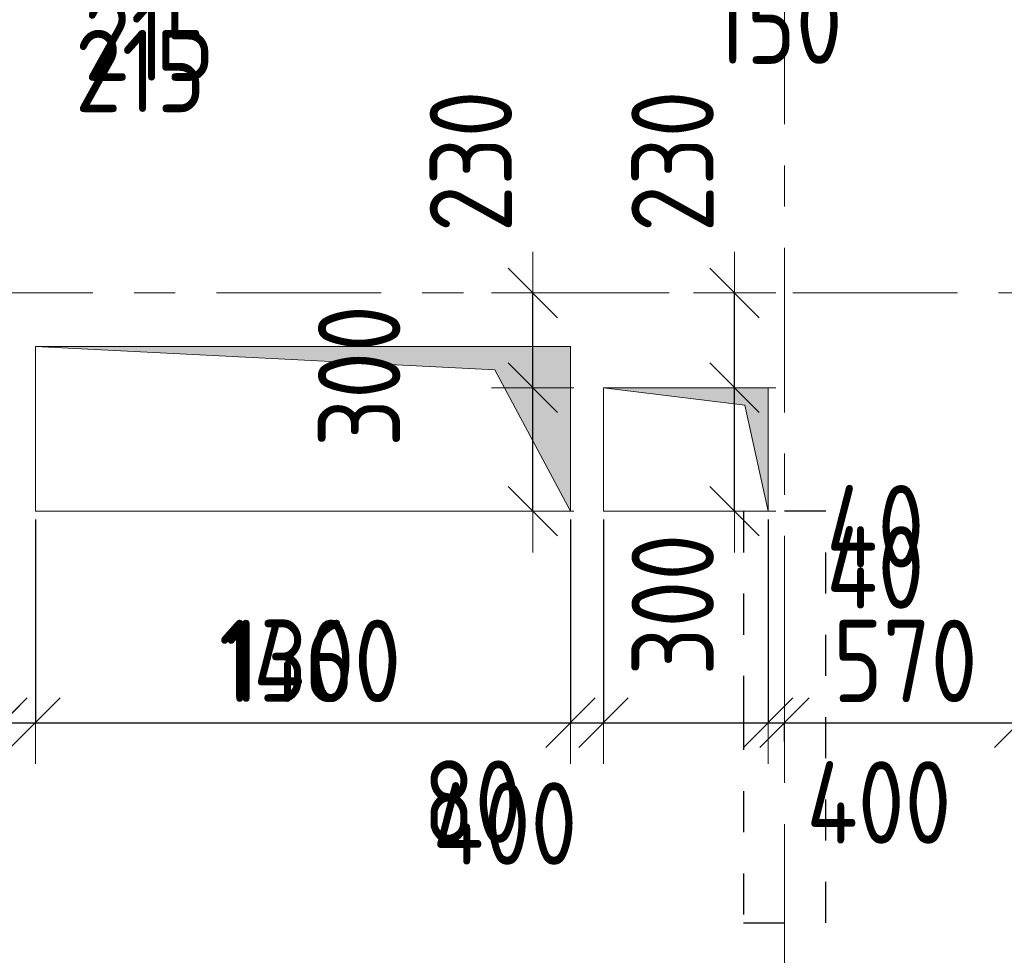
# Model space of a CAD drawing. Header units: metres. Extents: x -38 to 97, y -15 to 21.
# Tile 21 of 139: x 22.09 to 24.48, y 5.79 to 8.06. Entities that reach past the tile are written whole.
import ezdxf

# ---------------------------------------------------------------- set-up
doc = ezdxf.new("R2010")
doc.units = ezdxf.units.M
doc.header["$PDMODE"] = 65
for name, pattern in [('______11', [0.5, 0.4, -0.05, 0, -0.05]), ('______2', [0.054, 0.04, -0.014]), ('______5', [1.1, 0.8, -0.1, 0.1, -0.1])]:
    doc.linetypes.add(name, pattern=pattern)
for name, color, linetype, lineweight in [('XR$2$Осевая линия (1)', 7, '______5', 13), ('XR$3$Перекрытие (1)', 7, 'Continuous', 35), ('XR$4$Размерная линия (1)', 7, 'Continuous', 13), ('XR$5$Размерная линия (1)', 7, 'Continuous', 13)]:
    doc.layers.add(name, color=color, linetype=linetype, lineweight=lineweight)
doc.layers.add('XR$3$Макрос проема_ отверстия', color=7, linetype='Continuous', lineweight=13, true_color=0x2d2d2d)
doc.layers.add('XR$7$Стена_ бетон несущ.', color=7, linetype='Continuous', lineweight=70, true_color=0xb4b496)
doc.styles.add('ISOCPEUR', font='txt')
doc.dimstyles.new('DIMSTYLE_3', dxfattribs={"dimtxt": 0.2, "dimasz": 0.2, "dimexe": 0, "dimexo": 0, "dimgap": 0.1, "dimtad": 2, "dimdec": 0, "dimlfac": 1000, "dimrnd": 5, "dimzin": 12, "dimdsep": 46, "dimtxsty": 'ISOCPEUR', "dimblk1": 'ALL_ML_STRICH', "dimblk2": 'ALL_ML_STRICH', "dimsah": 1, "dimcen": 0, "dimclrd": 7, "dimclre": 256, "dimclrt": 7, "dimadec": 0, "dimazin": 0, "dimtfac": 1, "dimtdec": 0, "dimtix": 1, "dimtmove": 2, "dimatfit": 3, "dimfxl": 0, "dimtzin": 0, "dimlwd": 0, "dimlwe": -3, "dimarcsym": 0})
doc.dimstyles.new('DIMSTYLE_6', dxfattribs={"dimtxt": 0.2, "dimasz": 0.2, "dimexe": 0, "dimexo": 0, "dimgap": 0.1, "dimtad": 2, "dimdec": 0, "dimlfac": 1000, "dimrnd": 5, "dimzin": 12, "dimdsep": 46, "dimtxsty": 'ISOCPEUR', "dimblk1": 'ALL_ML_STRICH', "dimblk2": 'ALL_ML_STRICH', "dimsah": 1, "dimcen": 0, "dimclrd": 7, "dimclre": 256, "dimclrt": 7, "dimadec": 0, "dimazin": 0, "dimtfac": 1, "dimtdec": 0, "dimtix": 1, "dimtmove": 2, "dimatfit": 3, "dimfxl": 0, "dimtvp": 1.2, "dimtzin": 0, "dimlwd": 0, "dimlwe": -3, "dimarcsym": 0})
doc.dimstyles.new('DIMSTYLE_7', dxfattribs={"dimtxt": 0.2, "dimasz": 0.2, "dimexe": 0, "dimexo": 0, "dimgap": 0.1, "dimtad": 0, "dimdec": 0, "dimlfac": 1000, "dimrnd": 5, "dimzin": 12, "dimdsep": 46, "dimtxsty": 'ISOCPEUR', "dimblk1": 'ALL_ML_STRICH', "dimblk2": 'ALL_ML_STRICH', "dimsah": 1, "dimcen": 0, "dimclrd": 7, "dimclre": 256, "dimclrt": 7, "dimadec": 0, "dimazin": 0, "dimtfac": 1, "dimtdec": 0, "dimtix": 1, "dimtmove": 2, "dimatfit": 3, "dimfxl": 0, "dimtvp": 1.2, "dimtzin": 0, "dimlwd": 0, "dimlwe": -3, "dimarcsym": 0})

# ---------------------------------------------------------------- blocks, each defined once
blk = doc.blocks.new('Отображение проема', base_point=(-1.1579, -49.3094))
at = {"layer": 'XR$3$Макрос проема_ отверстия', "true_color": 0x000000, "transparency": 33554687}
blk.add_hatch(color=18, dxfattribs=at).paths.add_polyline_path([(-1.1579, -50.1094), (-1.0448, -49.4225), (-0.3579, -49.3094), (-1.1579, -49.3094)])
at = {"layer": 'XR$3$Макрос проема_ отверстия', "transparency": 33554687}
for p, q in [((-1.1579, -50.1094), (-1.1579, -49.3094)), ((-1.1579, -49.3094), (-0.3579, -49.3094)), ((-1.0448, -49.4225), (-0.3579, -49.3094)), ((-1.1579, -50.1094), (-1.0448, -49.4225))]:
    blk.add_line(p, q, dxfattribs=at)
blk = doc.blocks.new('ALL_ML_STRICH')
at = {"color": 0, "linetype": 'ByBlock', "lineweight": -2}
for p, q in [((0, -0.5), (0, 0.5)), ((-0.3, -0.3), (0.3, 0.3)), ((-1, 0), (0.5, 0))]:
    blk.add_line(p, q, dxfattribs=at)
blk = doc.blocks.new('*D196')
at = {"layer": 'DEFPOINTS', "color": 7, "linetype": 'Continuous', "lineweight": 13, "transparency": 33554687}
for p in [(22.7944, 9.3592), (22.5794, 9.1242), (22.7944, 8.2139)]:
    blk.add_point(p, dxfattribs=at)
at = {"layer": 'XR$4$Размерная линия (1)', "color": 9, "linetype": 'Continuous', "lineweight": -2, "true_color": 0xc7c7c7, "transparency": 33554687}
for p, q in [((22.7944, 9.3392), (22.7944, 8.2139)), ((22.5794, 9.1042), (22.5794, 8.2139))]:
    blk.add_line(p, q, dxfattribs=at)
at = {"layer": 'XR$4$Размерная линия (1)', "color": 7, "linetype": 'Continuous', "lineweight": -2, "transparency": 33554687}
blk.add_line((22.7944, 8.2139), (22.5794, 8.2139), dxfattribs=at)
at = {"layer": 'XR$4$Размерная линия (1)', "color": 7, "linetype": 'Continuous', "lineweight": 13, "transparency": 33554687, "xscale": 0.2, "yscale": 0.2, "zscale": 0.2}
for p, rotation in [((22.5794, 8.2139), 180), ((22.7944, 8.2139), 360)]:
    blk.add_blockref('ALL_ML_STRICH', p, dxfattribs=dict(at, rotation=rotation))
at = {"layer": 'XR$4$Размерная линия (1)', "color": 7, "linetype": 'Continuous', "lineweight": 13, "transparency": 33554687, "insert": (22.4069, 8.0153), "char_height": 0.2, "width": 0.5, "attachment_point": 5, "style": 'ISOCPEUR'}
blk.add_mtext('\\W0.83;\\A1;{215}', dxfattribs=at)
blk = doc.blocks.new('*D267')
at = {"layer": 'DEFPOINTS', "color": 7, "linetype": 'Continuous', "lineweight": 13, "transparency": 33554687}
for p in [(23.825, 7.17), (23.3384, 6.87), (23.8017, 6.87)]:
    blk.add_point(p, dxfattribs=at)
at = {"layer": 'XR$4$Размерная линия (1)', "color": 9, "linetype": 'Continuous', "lineweight": -2, "true_color": 0xc7c7c7, "transparency": 33554687}
for p, q in [((23.3384, 7.17), (23.3384, 7.17)), ((23.3384, 6.87), (23.3384, 6.87))]:
    blk.add_line(p, q, dxfattribs=at)
at = {"layer": 'XR$4$Размерная линия (1)', "color": 7, "linetype": 'Continuous', "lineweight": -2, "transparency": 33554687}
blk.add_line((23.3384, 6.87), (23.3384, 7.17), dxfattribs=at)
at = {"layer": 'XR$4$Размерная линия (1)', "color": 7, "linetype": 'Continuous', "lineweight": 13, "transparency": 33554687, "xscale": 0.2, "yscale": 0.2, "zscale": 0.2}
for p, rotation in [((23.3384, 7.17), 90), ((23.3384, 6.87), 270)]:
    blk.add_blockref('ALL_ML_STRICH', p, dxfattribs=dict(at, rotation=rotation))
at = {"layer": 'XR$4$Размерная линия (1)', "color": 7, "linetype": 'Continuous', "lineweight": 13, "transparency": 33554687, "insert": (22.9166, 7.1984), "char_height": 0.2, "width": 0.5, "attachment_point": 5, "rotation": 90, "style": 'ISOCPEUR'}
blk.add_mtext('\\W0.83;\\A1;{300}', dxfattribs=at)
blk = doc.blocks.new('*D268')
at = {"layer": 'DEFPOINTS', "color": 7, "linetype": 'Continuous', "lineweight": 13, "transparency": 33554687}
for p in [(23.8383, 7.4), (23.3384, 7.17), (23.825, 7.17)]:
    blk.add_point(p, dxfattribs=at)
at = {"layer": 'XR$4$Размерная линия (1)', "color": 9, "linetype": 'Continuous', "lineweight": -2, "true_color": 0xc7c7c7, "transparency": 33554687}
for p, q in [((23.3384, 7.4), (23.3384, 7.4)), ((23.3384, 7.17), (23.3384, 7.17))]:
    blk.add_line(p, q, dxfattribs=at)
at = {"layer": 'XR$4$Размерная линия (1)', "color": 7, "linetype": 'Continuous', "lineweight": -2, "transparency": 33554687}
blk.add_line((23.3384, 7.17), (23.3384, 7.4), dxfattribs=at)
at = {"layer": 'XR$4$Размерная линия (1)', "color": 7, "linetype": 'Continuous', "lineweight": 13, "transparency": 33554687, "xscale": 0.2, "yscale": 0.2, "zscale": 0.2}
for p, rotation in [((23.3384, 7.4), 90), ((23.3384, 7.17), 270)]:
    blk.add_blockref('ALL_ML_STRICH', p, dxfattribs=dict(at, rotation=rotation))
at = {"layer": 'XR$4$Размерная линия (1)', "color": 7, "linetype": 'Continuous', "lineweight": 13, "transparency": 33554687, "insert": (23.1879, 7.7197), "char_height": 0.2, "width": 0.5, "attachment_point": 5, "rotation": 90, "style": 'ISOCPEUR'}
blk.add_mtext('\\W0.83;\\A1;{230}', dxfattribs=at)
blk = doc.blocks.new('*D269')
at = {"layer": 'DEFPOINTS', "color": 7, "linetype": 'Continuous', "lineweight": 13, "transparency": 33554687}
for p in [(21.65, 6.8699), (22.05, 6.87), (21.65, 6.3563)]:
    blk.add_point(p, dxfattribs=at)
at = {"layer": 'XR$4$Размерная линия (1)', "color": 9, "linetype": 'Continuous', "lineweight": -2, "true_color": 0xc7c7c7, "transparency": 33554687}
for p, q in [((21.65, 6.8499), (21.65, 6.3563)), ((22.05, 6.85), (22.05, 6.3563))]:
    blk.add_line(p, q, dxfattribs=at)
at = {"layer": 'XR$4$Размерная линия (1)', "color": 7, "linetype": 'Continuous', "lineweight": -2, "transparency": 33554687}
blk.add_line((21.65, 6.3563), (22.05, 6.3563), dxfattribs=at)
at = {"layer": 'XR$4$Размерная линия (1)', "color": 7, "linetype": 'Continuous', "lineweight": 13, "transparency": 33554687, "xscale": 0.2, "yscale": 0.2, "zscale": 0.2, "rotation": 180}
blk.add_blockref('ALL_ML_STRICH', (21.65, 6.3563), dxfattribs=at)
at = {"layer": 'XR$4$Размерная линия (1)', "color": 7, "linetype": 'Continuous', "lineweight": 13, "transparency": 33554687, "xscale": 0.2, "yscale": 0.2, "zscale": 0.2}
blk.add_blockref('ALL_ML_STRICH', (22.05, 6.3563), dxfattribs=at)
at = {"layer": 'XR$4$Размерная линия (1)', "color": 7, "linetype": 'Continuous', "lineweight": 13, "transparency": 33554687, "insert": (21.4217, 6.5076), "char_height": 0.2, "width": 0.5, "attachment_point": 5, "style": 'ISOCPEUR'}
blk.add_mtext('\\W0.83;\\A1;{400}', dxfattribs=at)
blk = doc.blocks.new('*D270')
at = {"layer": 'DEFPOINTS', "color": 7, "linetype": 'Continuous', "lineweight": 13, "transparency": 33554687}
for p in [(22.05, 6.87), (23.51, 6.87), (22.05, 6.3563)]:
    blk.add_point(p, dxfattribs=at)
at = {"layer": 'XR$4$Размерная линия (1)', "color": 9, "linetype": 'Continuous', "lineweight": -2, "true_color": 0xc7c7c7, "transparency": 33554687}
for p, q in [((22.05, 6.85), (22.05, 6.3563)), ((23.51, 6.85), (23.51, 6.3563))]:
    blk.add_line(p, q, dxfattribs=at)
at = {"layer": 'XR$4$Размерная линия (1)', "color": 7, "linetype": 'Continuous', "lineweight": -2, "transparency": 33554687}
blk.add_line((22.05, 6.3563), (23.51, 6.3563), dxfattribs=at)
at = {"layer": 'XR$4$Размерная линия (1)', "color": 7, "linetype": 'Continuous', "lineweight": 13, "transparency": 33554687, "xscale": 0.2, "yscale": 0.2, "zscale": 0.2, "rotation": 180}
blk.add_blockref('ALL_ML_STRICH', (22.05, 6.3563), dxfattribs=at)
at = {"layer": 'XR$4$Размерная линия (1)', "color": 7, "linetype": 'Continuous', "lineweight": 13, "transparency": 33554687, "xscale": 0.2, "yscale": 0.2, "zscale": 0.2}
blk.add_blockref('ALL_ML_STRICH', (23.51, 6.3563), dxfattribs=at)
at = {"layer": 'XR$4$Размерная линия (1)', "color": 7, "linetype": 'Continuous', "lineweight": 13, "transparency": 33554687, "insert": (22.7967, 6.5063), "char_height": 0.2, "width": 0.666667, "attachment_point": 5, "style": 'ISOCPEUR'}
blk.add_mtext('\\W0.83;\\A1;{1460}', dxfattribs=at)
blk = doc.blocks.new('*D271')
at = {"layer": 'DEFPOINTS', "color": 7, "linetype": 'Continuous', "lineweight": 13, "transparency": 33554687}
for p in [(23.51, 6.87), (23.91, 6.87), (23.51, 6.3563)]:
    blk.add_point(p, dxfattribs=at)
at = {"layer": 'XR$4$Размерная линия (1)', "color": 9, "linetype": 'Continuous', "lineweight": -2, "true_color": 0xc7c7c7, "transparency": 33554687}
for p, q in [((23.51, 6.85), (23.51, 6.3563)), ((23.91, 6.85), (23.91, 6.3563))]:
    blk.add_line(p, q, dxfattribs=at)
at = {"layer": 'XR$4$Размерная линия (1)', "color": 7, "linetype": 'Continuous', "lineweight": -2, "transparency": 33554687}
blk.add_line((23.51, 6.3563), (23.91, 6.3563), dxfattribs=at)
at = {"layer": 'XR$4$Размерная линия (1)', "color": 7, "linetype": 'Continuous', "lineweight": 13, "transparency": 33554687, "xscale": 0.2, "yscale": 0.2, "zscale": 0.2, "rotation": 180}
blk.add_blockref('ALL_ML_STRICH', (23.51, 6.3563), dxfattribs=at)
at = {"layer": 'XR$4$Размерная линия (1)', "color": 7, "linetype": 'Continuous', "lineweight": 13, "transparency": 33554687, "xscale": 0.2, "yscale": 0.2, "zscale": 0.2}
blk.add_blockref('ALL_ML_STRICH', (23.91, 6.3563), dxfattribs=at)
at = {"layer": 'XR$4$Размерная линия (1)', "color": 7, "linetype": 'Continuous', "lineweight": 13, "transparency": 33554687, "insert": (23.2706, 6.1114), "char_height": 0.2, "width": 0.5, "attachment_point": 5, "style": 'ISOCPEUR'}
blk.add_mtext('\\W0.83;\\A1;{400}', dxfattribs=at)
blk = doc.blocks.new('*D272')
at = {"layer": 'DEFPOINTS', "color": 7, "linetype": 'Continuous', "lineweight": 13, "transparency": 33554687}
for p in [(23.91, 6.87), (23.91, 6.3563), (23.95, 6.3302)]:
    blk.add_point(p, dxfattribs=at)
at = {"layer": 'XR$4$Размерная линия (1)', "color": 9, "linetype": 'Continuous', "lineweight": -2, "true_color": 0xc7c7c7, "transparency": 33554687}
for p, q in [((23.91, 6.85), (23.91, 6.3563)), ((23.95, 6.3102), (23.95, 6.3563))]:
    blk.add_line(p, q, dxfattribs=at)
at = {"layer": 'XR$4$Размерная линия (1)', "color": 7, "linetype": 'Continuous', "lineweight": -2, "transparency": 33554687}
blk.add_line((23.91, 6.3563), (23.95, 6.3563), dxfattribs=at)
at = {"layer": 'XR$4$Размерная линия (1)', "color": 7, "linetype": 'Continuous', "lineweight": 13, "transparency": 33554687, "xscale": 0.2, "yscale": 0.2, "zscale": 0.2}
blk.add_blockref('ALL_ML_STRICH', (23.95, 6.3563), dxfattribs=at)
at = {"layer": 'XR$4$Размерная линия (1)', "color": 7, "linetype": 'Continuous', "lineweight": 13, "transparency": 33554687, "xscale": 0.2, "yscale": 0.2, "zscale": 0.2, "rotation": 180}
blk.add_blockref('ALL_ML_STRICH', (23.91, 6.3563), dxfattribs=at)
at = {"layer": 'XR$4$Размерная линия (1)', "color": 7, "linetype": 'Continuous', "lineweight": 13, "transparency": 33554687, "insert": (24.1704, 6.7334), "char_height": 0.2, "width": 0.333333, "attachment_point": 5, "style": 'ISOCPEUR'}
blk.add_mtext('\\W0.83;\\A1;{40}', dxfattribs=at)
blk = doc.blocks.new('*D273')
at = {"layer": 'DEFPOINTS', "color": 7, "linetype": 'Continuous', "lineweight": 13, "transparency": 33554687}
for p in [(25.8501, 6.8699), (23.95, 6.3563), (23.95, 6.3302)]:
    blk.add_point(p, dxfattribs=at)
at = {"layer": 'XR$4$Размерная линия (1)', "color": 9, "linetype": 'Continuous', "lineweight": -2, "true_color": 0xc7c7c7, "transparency": 33554687}
for p, q in [((25.8501, 6.8499), (25.8501, 6.3563)), ((23.95, 6.3102), (23.95, 6.3563))]:
    blk.add_line(p, q, dxfattribs=at)
at = {"layer": 'XR$4$Размерная линия (1)', "color": 7, "linetype": 'Continuous', "lineweight": -2, "transparency": 33554687}
blk.add_line((23.95, 6.3563), (25.8501, 6.3563), dxfattribs=at)
at = {"layer": 'XR$4$Размерная линия (1)', "color": 7, "linetype": 'Continuous', "lineweight": 13, "transparency": 33554687, "xscale": 0.2, "yscale": 0.2, "zscale": 0.2, "rotation": 180}
blk.add_blockref('ALL_ML_STRICH', (23.95, 6.3563), dxfattribs=at)
at = {"layer": 'XR$4$Размерная линия (1)', "color": 7, "linetype": 'Continuous', "lineweight": 13, "transparency": 33554687, "xscale": 0.2, "yscale": 0.2, "zscale": 0.2}
blk.add_blockref('ALL_ML_STRICH', (25.8501, 6.3563), dxfattribs=at)
at = {"layer": 'XR$4$Размерная линия (1)', "color": 7, "linetype": 'Continuous', "lineweight": 13, "transparency": 33554687, "insert": (24.925, 6.5063), "char_height": 0.2, "width": 0.666667, "attachment_point": 5, "style": 'ISOCPEUR'}
blk.add_mtext('\\W0.83;\\A1;{1900}', dxfattribs=at)
blk = doc.blocks.new('*D419')
at = {"layer": 'DEFPOINTS', "color": 7, "linetype": 'Continuous', "lineweight": 13, "transparency": 33554687}
for p in [(21.65, 6.8699), (22.05, 6.87), (21.65, 6.3563)]:
    blk.add_point(p, dxfattribs=at)
at = {"layer": 'XR$5$Размерная линия (1)', "color": 9, "linetype": 'Continuous', "lineweight": -2, "true_color": 0xc7c7c7, "transparency": 33554687}
for p, q in [((21.65, 6.8499), (21.65, 6.3563)), ((22.05, 6.85), (22.05, 6.3563))]:
    blk.add_line(p, q, dxfattribs=at)
at = {"layer": 'XR$5$Размерная линия (1)', "color": 7, "linetype": 'Continuous', "lineweight": -2, "transparency": 33554687}
blk.add_line((21.65, 6.3563), (22.05, 6.3563), dxfattribs=at)
at = {"layer": 'XR$5$Размерная линия (1)', "color": 7, "linetype": 'Continuous', "lineweight": 13, "transparency": 33554687, "xscale": 0.2, "yscale": 0.2, "zscale": 0.2, "rotation": 180}
blk.add_blockref('ALL_ML_STRICH', (21.65, 6.3563), dxfattribs=at)
at = {"layer": 'XR$5$Размерная линия (1)', "color": 7, "linetype": 'Continuous', "lineweight": 13, "transparency": 33554687, "xscale": 0.2, "yscale": 0.2, "zscale": 0.2}
blk.add_blockref('ALL_ML_STRICH', (22.05, 6.3563), dxfattribs=at)
at = {"layer": 'XR$5$Размерная линия (1)', "color": 7, "linetype": 'Continuous', "lineweight": 13, "transparency": 33554687, "insert": (21.4217, 6.5076), "char_height": 0.2, "width": 0.5, "attachment_point": 5, "style": 'ISOCPEUR'}
blk.add_mtext('\\W0.83;\\A1;{400}', dxfattribs=at)
blk = doc.blocks.new('*D420')
at = {"layer": 'DEFPOINTS', "color": 7, "linetype": 'Continuous', "lineweight": 13, "transparency": 33554687}
for p in [(22.05, 6.87), (22.13, 6.87), (22.05, 6.3563)]:
    blk.add_point(p, dxfattribs=at)
at = {"layer": 'XR$5$Размерная линия (1)', "color": 9, "linetype": 'Continuous', "lineweight": -2, "true_color": 0xc7c7c7, "transparency": 33554687}
for p, q in [((22.05, 6.85), (22.05, 6.3563)), ((22.13, 6.85), (22.13, 6.3563))]:
    blk.add_line(p, q, dxfattribs=at)
at = {"layer": 'XR$5$Размерная линия (1)', "color": 7, "linetype": 'Continuous', "lineweight": -2, "transparency": 33554687}
blk.add_line((22.05, 6.3563), (22.13, 6.3563), dxfattribs=at)
at = {"layer": 'XR$5$Размерная линия (1)', "color": 7, "linetype": 'Continuous', "lineweight": 13, "transparency": 33554687, "xscale": 0.2, "yscale": 0.2, "zscale": 0.2}
blk.add_blockref('ALL_ML_STRICH', (22.13, 6.3563), dxfattribs=at)
at = {"layer": 'XR$5$Размерная линия (1)', "color": 7, "linetype": 'Continuous', "lineweight": 13, "transparency": 33554687, "xscale": 0.2, "yscale": 0.2, "zscale": 0.2, "rotation": 180}
blk.add_blockref('ALL_ML_STRICH', (22.05, 6.3563), dxfattribs=at)
at = {"layer": 'XR$5$Размерная линия (1)', "color": 7, "linetype": 'Continuous', "lineweight": 13, "transparency": 33554687, "insert": (21.82, 6.1811), "char_height": 0.2, "width": 0.333333, "attachment_point": 5, "style": 'ISOCPEUR'}
blk.add_mtext('\\W0.83;\\A1;{80}', dxfattribs=at)
blk = doc.blocks.new('*D421')
at = {"layer": 'DEFPOINTS', "color": 7, "linetype": 'Continuous', "lineweight": 13, "transparency": 33554687}
for p in [(22.13, 6.87), (23.43, 6.87), (22.13, 6.3563)]:
    blk.add_point(p, dxfattribs=at)
at = {"layer": 'XR$5$Размерная линия (1)', "color": 9, "linetype": 'Continuous', "lineweight": -2, "true_color": 0xc7c7c7, "transparency": 33554687}
for p, q in [((22.13, 6.85), (22.13, 6.3563)), ((23.43, 6.85), (23.43, 6.3563))]:
    blk.add_line(p, q, dxfattribs=at)
at = {"layer": 'XR$5$Размерная линия (1)', "color": 7, "linetype": 'Continuous', "lineweight": -2, "transparency": 33554687}
blk.add_line((22.13, 6.3563), (23.43, 6.3563), dxfattribs=at)
at = {"layer": 'XR$5$Размерная линия (1)', "color": 7, "linetype": 'Continuous', "lineweight": 13, "transparency": 33554687, "xscale": 0.2, "yscale": 0.2, "zscale": 0.2, "rotation": 180}
blk.add_blockref('ALL_ML_STRICH', (22.13, 6.3563), dxfattribs=at)
at = {"layer": 'XR$5$Размерная линия (1)', "color": 7, "linetype": 'Continuous', "lineweight": 13, "transparency": 33554687, "xscale": 0.2, "yscale": 0.2, "zscale": 0.2}
blk.add_blockref('ALL_ML_STRICH', (23.43, 6.3563), dxfattribs=at)
at = {"layer": 'XR$5$Размерная линия (1)', "color": 7, "linetype": 'Continuous', "lineweight": 13, "transparency": 33554687, "insert": (22.805, 6.5063), "char_height": 0.2, "width": 0.666667, "attachment_point": 5, "style": 'ISOCPEUR'}
blk.add_mtext('\\W0.83;\\A1;{1300}', dxfattribs=at)
blk = doc.blocks.new('*D422')
at = {"layer": 'DEFPOINTS', "color": 7, "linetype": 'Continuous', "lineweight": 13, "transparency": 33554687}
for p in [(23.43, 6.87), (23.51, 6.87), (23.43, 6.3563)]:
    blk.add_point(p, dxfattribs=at)
at = {"layer": 'XR$5$Размерная линия (1)', "color": 9, "linetype": 'Continuous', "lineweight": -2, "true_color": 0xc7c7c7, "transparency": 33554687}
for p, q in [((23.43, 6.85), (23.43, 6.3563)), ((23.51, 6.85), (23.51, 6.3563))]:
    blk.add_line(p, q, dxfattribs=at)
at = {"layer": 'XR$5$Размерная линия (1)', "color": 7, "linetype": 'Continuous', "lineweight": -2, "transparency": 33554687}
blk.add_line((23.43, 6.3563), (23.51, 6.3563), dxfattribs=at)
at = {"layer": 'XR$5$Размерная линия (1)', "color": 7, "linetype": 'Continuous', "lineweight": 13, "transparency": 33554687, "xscale": 0.2, "yscale": 0.2, "zscale": 0.2}
blk.add_blockref('ALL_ML_STRICH', (23.51, 6.3563), dxfattribs=at)
at = {"layer": 'XR$5$Размерная линия (1)', "color": 7, "linetype": 'Continuous', "lineweight": 13, "transparency": 33554687, "xscale": 0.2, "yscale": 0.2, "zscale": 0.2, "rotation": 180}
blk.add_blockref('ALL_ML_STRICH', (23.43, 6.3563), dxfattribs=at)
at = {"layer": 'XR$5$Размерная линия (1)', "color": 7, "linetype": 'Continuous', "lineweight": 13, "transparency": 33554687, "insert": (23.1917, 6.1645), "char_height": 0.2, "width": 0.333333, "attachment_point": 5, "style": 'ISOCPEUR'}
blk.add_mtext('\\W0.83;\\A1;{80}', dxfattribs=at)
blk = doc.blocks.new('*D423')
at = {"layer": 'DEFPOINTS', "color": 7, "linetype": 'Continuous', "lineweight": 13, "transparency": 33554687}
for p in [(23.51, 6.87), (23.91, 6.87), (23.51, 6.3563)]:
    blk.add_point(p, dxfattribs=at)
at = {"layer": 'XR$5$Размерная линия (1)', "color": 9, "linetype": 'Continuous', "lineweight": -2, "true_color": 0xc7c7c7, "transparency": 33554687}
for p, q in [((23.51, 6.85), (23.51, 6.3563)), ((23.91, 6.85), (23.91, 6.3563))]:
    blk.add_line(p, q, dxfattribs=at)
at = {"layer": 'XR$5$Размерная линия (1)', "color": 7, "linetype": 'Continuous', "lineweight": -2, "transparency": 33554687}
blk.add_line((23.51, 6.3563), (23.91, 6.3563), dxfattribs=at)
at = {"layer": 'XR$5$Размерная линия (1)', "color": 7, "linetype": 'Continuous', "lineweight": 13, "transparency": 33554687, "xscale": 0.2, "yscale": 0.2, "zscale": 0.2, "rotation": 180}
blk.add_blockref('ALL_ML_STRICH', (23.51, 6.3563), dxfattribs=at)
at = {"layer": 'XR$5$Размерная линия (1)', "color": 7, "linetype": 'Continuous', "lineweight": 13, "transparency": 33554687, "xscale": 0.2, "yscale": 0.2, "zscale": 0.2}
blk.add_blockref('ALL_ML_STRICH', (23.91, 6.3563), dxfattribs=at)
at = {"layer": 'XR$5$Размерная линия (1)', "color": 7, "linetype": 'Continuous', "lineweight": 13, "transparency": 33554687, "insert": (24.1792, 6.1625), "char_height": 0.2, "width": 0.5, "attachment_point": 5, "style": 'ISOCPEUR'}
blk.add_mtext('\\W0.83;\\A1;{400}', dxfattribs=at)
blk = doc.blocks.new('*D424')
at = {"layer": 'DEFPOINTS', "color": 7, "linetype": 'Continuous', "lineweight": 13, "transparency": 33554687}
for p in [(23.91, 6.87), (23.91, 6.3563), (23.95, 6.3302)]:
    blk.add_point(p, dxfattribs=at)
at = {"layer": 'XR$5$Размерная линия (1)', "color": 9, "linetype": 'Continuous', "lineweight": -2, "true_color": 0xc7c7c7, "transparency": 33554687}
for p, q in [((23.91, 6.85), (23.91, 6.3563)), ((23.95, 6.3102), (23.95, 6.3563))]:
    blk.add_line(p, q, dxfattribs=at)
at = {"layer": 'XR$5$Размерная линия (1)', "color": 7, "linetype": 'Continuous', "lineweight": -2, "transparency": 33554687}
blk.add_line((23.91, 6.3563), (23.95, 6.3563), dxfattribs=at)
at = {"layer": 'XR$5$Размерная линия (1)', "color": 7, "linetype": 'Continuous', "lineweight": 13, "transparency": 33554687, "xscale": 0.2, "yscale": 0.2, "zscale": 0.2}
blk.add_blockref('ALL_ML_STRICH', (23.95, 6.3563), dxfattribs=at)
at = {"layer": 'XR$5$Размерная линия (1)', "color": 7, "linetype": 'Continuous', "lineweight": 13, "transparency": 33554687, "xscale": 0.2, "yscale": 0.2, "zscale": 0.2, "rotation": 180}
blk.add_blockref('ALL_ML_STRICH', (23.91, 6.3563), dxfattribs=at)
at = {"layer": 'XR$5$Размерная линия (1)', "color": 7, "linetype": 'Continuous', "lineweight": 13, "transparency": 33554687, "insert": (24.1704, 6.8334), "char_height": 0.2, "width": 0.333333, "attachment_point": 5, "style": 'ISOCPEUR'}
blk.add_mtext('\\W0.83;\\A1;{40}', dxfattribs=at)
blk = doc.blocks.new('*D425')
at = {"layer": 'DEFPOINTS', "color": 7, "linetype": 'Continuous', "lineweight": 13, "transparency": 33554687}
for p in [(24.52, 6.87), (23.95, 6.3563), (23.95, 6.3302)]:
    blk.add_point(p, dxfattribs=at)
at = {"layer": 'XR$5$Размерная линия (1)', "color": 9, "linetype": 'Continuous', "lineweight": -2, "true_color": 0xc7c7c7, "transparency": 33554687}
for p, q in [((24.52, 6.85), (24.52, 6.3563)), ((23.95, 6.3102), (23.95, 6.3563))]:
    blk.add_line(p, q, dxfattribs=at)
at = {"layer": 'XR$5$Размерная линия (1)', "color": 7, "linetype": 'Continuous', "lineweight": -2, "transparency": 33554687}
blk.add_line((23.95, 6.3563), (24.52, 6.3563), dxfattribs=at)
at = {"layer": 'XR$5$Размерная линия (1)', "color": 7, "linetype": 'Continuous', "lineweight": 13, "transparency": 33554687, "xscale": 0.2, "yscale": 0.2, "zscale": 0.2, "rotation": 180}
blk.add_blockref('ALL_ML_STRICH', (23.95, 6.3563), dxfattribs=at)
at = {"layer": 'XR$5$Размерная линия (1)', "color": 7, "linetype": 'Continuous', "lineweight": 13, "transparency": 33554687, "xscale": 0.2, "yscale": 0.2, "zscale": 0.2}
blk.add_blockref('ALL_ML_STRICH', (24.52, 6.3563), dxfattribs=at)
at = {"layer": 'XR$5$Размерная линия (1)', "color": 7, "linetype": 'Continuous', "lineweight": 13, "transparency": 33554687, "insert": (24.2433, 6.5063), "char_height": 0.2, "width": 0.5, "attachment_point": 5, "style": 'ISOCPEUR'}
blk.add_mtext('\\W0.83;\\A1;{570}', dxfattribs=at)
blk = doc.blocks.new('*D426')
at = {"layer": 'DEFPOINTS', "color": 7, "linetype": 'Continuous', "lineweight": 13, "transparency": 33554687}
for p in [(24.52, 6.87), (25.77, 6.87), (24.52, 6.3563)]:
    blk.add_point(p, dxfattribs=at)
at = {"layer": 'XR$5$Размерная линия (1)', "color": 9, "linetype": 'Continuous', "lineweight": -2, "true_color": 0xc7c7c7, "transparency": 33554687}
for p, q in [((24.52, 6.85), (24.52, 6.3563)), ((25.77, 6.85), (25.77, 6.3563))]:
    blk.add_line(p, q, dxfattribs=at)
at = {"layer": 'XR$5$Размерная линия (1)', "color": 7, "linetype": 'Continuous', "lineweight": -2, "transparency": 33554687}
blk.add_line((24.52, 6.3563), (25.77, 6.3563), dxfattribs=at)
at = {"layer": 'XR$5$Размерная линия (1)', "color": 7, "linetype": 'Continuous', "lineweight": 13, "transparency": 33554687, "xscale": 0.2, "yscale": 0.2, "zscale": 0.2, "rotation": 180}
blk.add_blockref('ALL_ML_STRICH', (24.52, 6.3563), dxfattribs=at)
at = {"layer": 'XR$5$Размерная линия (1)', "color": 7, "linetype": 'Continuous', "lineweight": 13, "transparency": 33554687, "xscale": 0.2, "yscale": 0.2, "zscale": 0.2}
blk.add_blockref('ALL_ML_STRICH', (25.77, 6.3563), dxfattribs=at)
at = {"layer": 'XR$5$Размерная линия (1)', "color": 7, "linetype": 'Continuous', "lineweight": 13, "transparency": 33554687, "insert": (25.17, 6.5063), "char_height": 0.2, "width": 0.666667, "attachment_point": 5, "style": 'ISOCPEUR'}
blk.add_mtext('\\W0.83;\\A1;{1250}', dxfattribs=at)
blk = doc.blocks.new('*D431')
at = {"layer": 'DEFPOINTS', "color": 7, "linetype": 'Continuous', "lineweight": 13, "transparency": 33554687}
for p in [(23.825, 7.17), (23.8017, 6.87), (23.8284, 6.87)]:
    blk.add_point(p, dxfattribs=at)
at = {"layer": 'XR$5$Размерная линия (1)', "color": 9, "linetype": 'Continuous', "lineweight": -2, "true_color": 0xc7c7c7, "transparency": 33554687}
for p, q in [((23.8284, 7.17), (23.8284, 7.17)), ((23.8284, 6.87), (23.8284, 6.87))]:
    blk.add_line(p, q, dxfattribs=at)
at = {"layer": 'XR$5$Размерная линия (1)', "color": 7, "linetype": 'Continuous', "lineweight": -2, "transparency": 33554687}
blk.add_line((23.8284, 6.87), (23.8284, 7.17), dxfattribs=at)
at = {"layer": 'XR$5$Размерная линия (1)', "color": 7, "linetype": 'Continuous', "lineweight": 13, "transparency": 33554687, "xscale": 0.2, "yscale": 0.2, "zscale": 0.2}
for p, rotation in [((23.8284, 7.17), 90), ((23.8284, 6.87), 270)]:
    blk.add_blockref('ALL_ML_STRICH', p, dxfattribs=dict(at, rotation=rotation))
at = {"layer": 'XR$5$Размерная линия (1)', "color": 7, "linetype": 'Continuous', "lineweight": 13, "transparency": 33554687, "insert": (23.6782, 6.6429), "char_height": 0.2, "width": 0.5, "attachment_point": 5, "rotation": 90, "style": 'ISOCPEUR'}
blk.add_mtext('\\W0.83;\\A1;{300}', dxfattribs=at)
blk = doc.blocks.new('*D432')
at = {"layer": 'DEFPOINTS', "color": 7, "linetype": 'Continuous', "lineweight": 13, "transparency": 33554687}
for p in [(23.8383, 7.4), (23.825, 7.17), (23.8284, 7.17)]:
    blk.add_point(p, dxfattribs=at)
at = {"layer": 'XR$5$Размерная линия (1)', "color": 9, "linetype": 'Continuous', "lineweight": -2, "true_color": 0xc7c7c7, "transparency": 33554687}
for p, q in [((23.8284, 7.4), (23.8284, 7.4)), ((23.8284, 7.17), (23.8284, 7.17))]:
    blk.add_line(p, q, dxfattribs=at)
at = {"layer": 'XR$5$Размерная линия (1)', "color": 7, "linetype": 'Continuous', "lineweight": -2, "transparency": 33554687}
blk.add_line((23.8284, 7.17), (23.8284, 7.4), dxfattribs=at)
at = {"layer": 'XR$5$Размерная линия (1)', "color": 7, "linetype": 'Continuous', "lineweight": 13, "transparency": 33554687, "xscale": 0.2, "yscale": 0.2, "zscale": 0.2}
for p, rotation in [((23.8284, 7.4), 90), ((23.8284, 7.17), 270)]:
    blk.add_blockref('ALL_ML_STRICH', p, dxfattribs=dict(at, rotation=rotation))
at = {"layer": 'XR$5$Размерная линия (1)', "color": 7, "linetype": 'Continuous', "lineweight": 13, "transparency": 33554687, "insert": (23.6779, 7.7197), "char_height": 0.2, "width": 0.5, "attachment_point": 5, "rotation": 90, "style": 'ISOCPEUR'}
blk.add_mtext('\\W0.83;\\A1;{230}', dxfattribs=at)
blk = doc.blocks.new('*D742')
at = {"layer": 'DEFPOINTS', "color": 7, "linetype": 'Continuous', "lineweight": 13, "transparency": 33554687}
for p in [(23.2959, 9.3592), (23.4459, 9.3592), (23.4459, 8.2119)]:
    blk.add_point(p, dxfattribs=at)
at = {"layer": 'XR$5$Размерная линия (1)', "color": 9, "linetype": 'Continuous', "lineweight": -2, "true_color": 0xc7c7c7, "transparency": 33554687}
for p, q in [((23.2959, 9.3392), (23.2959, 8.2119)), ((23.4459, 9.3392), (23.4459, 8.2119))]:
    blk.add_line(p, q, dxfattribs=at)
at = {"layer": 'XR$5$Размерная линия (1)', "color": 7, "linetype": 'Continuous', "lineweight": -2, "transparency": 33554687}
blk.add_line((23.4459, 8.2119), (23.2959, 8.2119), dxfattribs=at)
at = {"layer": 'XR$5$Размерная линия (1)', "color": 7, "linetype": 'Continuous', "lineweight": 13, "transparency": 33554687, "xscale": 0.2, "yscale": 0.2, "zscale": 0.2}
for p, rotation in [((23.2959, 8.2119), 180), ((23.4459, 8.2119), 360)]:
    blk.add_blockref('ALL_ML_STRICH', p, dxfattribs=dict(at, rotation=rotation))
at = {"layer": 'XR$5$Размерная линия (1)', "color": 7, "linetype": 'Continuous', "lineweight": 13, "transparency": 33554687, "insert": (23.9321, 8.0566), "char_height": 0.2, "width": 0.5, "attachment_point": 5, "style": 'ISOCPEUR'}
blk.add_mtext('\\W0.83;\\A1;{150}', dxfattribs=at)
blk = doc.blocks.new('*D744')
at = {"layer": 'DEFPOINTS', "color": 7, "linetype": 'Continuous', "lineweight": 13, "transparency": 33554687}
for p in [(22.7944, 9.3592), (22.5806, 9.1192), (22.7944, 8.2119)]:
    blk.add_point(p, dxfattribs=at)
at = {"layer": 'XR$5$Размерная линия (1)', "color": 9, "linetype": 'Continuous', "lineweight": -2, "true_color": 0xc7c7c7, "transparency": 33554687}
for p, q in [((22.7944, 9.3392), (22.7944, 8.2119)), ((22.5806, 9.0992), (22.5806, 8.2119))]:
    blk.add_line(p, q, dxfattribs=at)
at = {"layer": 'XR$5$Размерная линия (1)', "color": 7, "linetype": 'Continuous', "lineweight": -2, "transparency": 33554687}
blk.add_line((22.7944, 8.2119), (22.5806, 8.2119), dxfattribs=at)
at = {"layer": 'XR$5$Размерная линия (1)', "color": 7, "linetype": 'Continuous', "lineweight": 13, "transparency": 33554687, "xscale": 0.2, "yscale": 0.2, "zscale": 0.2}
for p, rotation in [((22.5806, 8.2119), 180), ((22.7944, 8.2119), 360)]:
    blk.add_blockref('ALL_ML_STRICH', p, dxfattribs=dict(at, rotation=rotation))
at = {"layer": 'XR$5$Размерная линия (1)', "color": 7, "linetype": 'Continuous', "lineweight": 13, "transparency": 33554687, "insert": (22.385, 7.9392), "char_height": 0.2, "width": 0.5, "attachment_point": 5, "style": 'ISOCPEUR'}
blk.add_mtext('\\W0.83;\\A1;{215}', dxfattribs=at)

msp = doc.modelspace()

# ---------------------------------------------------------------- linework, layer by layer
at = {"layer": 'XR$2$Осевая линия (1)', "color": 253, "linetype": '______11', "lineweight": 13, "true_color": 0xa0a0a0, "transparency": 33554687}
for p, q in [((23.95, -3.39), (23.95, 8.13)), ((-2.63, 7.4), (62.6, 7.4))]:
    msp.add_line(p, q, dxfattribs=at)
at = {"layer": 'XR$3$Перекрытие (1)', "color": 7, "linetype": 'Continuous', "lineweight": 13, "transparency": 33554687}
for p, q in [((22.13, 7.27), (22.13, 6.87)), ((23.43, 7.27), (22.13, 7.27)), ((23.43, 6.87), (23.43, 7.27)), ((23.91, 7.17), (23.51, 7.17)), ((23.51, 7.17), (23.51, 6.87)), ((23.91, 6.87), (23.91, 7.17)), ((22.13, 6.87), (23.43, 6.87)), ((23.51, 6.87), (23.91, 6.87))]:
    msp.add_line(p, q, dxfattribs=at)
at = {"layer": 'XR$7$Стена_ бетон несущ.', "color": 253, "linetype": '______2', "lineweight": -3, "true_color": 0xa0a0a0, "transparency": 33554687}
for p, q in [((24.05, 6.87), (23.85, 6.87)), ((23.85, 6.87), (23.85, 6.67)), ((24.05, 6.67), (24.05, 6.87)), ((23.85, 6.67), (23.85, 6.47)), ((24.05, 5.87), (24.05, 6.67)), ((23.85, 6.47), (23.85, 6.39)), ((23.85, 6.39), (23.85, 5.87)), ((23.85, 5.87), (24.05, 5.87))]:
    msp.add_line(p, q, dxfattribs=at)

# ---------------------------------------------------------------- block references
at = {"layer": 'XR$3$Макрос проема_ отверстия', "transparency": 33554687, "xscale": 0.4999999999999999, "yscale": 1.625, "rotation": 270}
msp.add_blockref('Отображение проема', (23.43, 7.27), dxfattribs=at)
at = {"layer": 'XR$3$Макрос проема_ отверстия', "transparency": 33554687, "xscale": -0.5000000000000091, "yscale": 0.3750000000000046}
msp.add_blockref('Отображение проема', (23.91, 7.17), dxfattribs=at)

# ---------------------------------------------------------------- dimensions: what is measured, and where the dimension line sits
at = {"layer": 'XR$4$Размерная линия (1)', "color": 7, "linetype": 'Continuous', "lineweight": 13, "transparency": 33554687}
for base, p1, p2, angle, picture, middle in [((22.5794, 8.2139), (22.7944, 9.3392), (22.5794, 9.1042), 180, '*D196', (22.4069, 8.0153)), ((23.3384, 7.4), (23.3384, 7.17), (23.3384, 7.4), 90, '*D268', (23.1879, 7.7197)), ((23.3384, 7.17), (23.3384, 6.87), (23.3384, 7.17), 90, '*D267', (22.9166, 7.1984))]:
    dim = msp.add_linear_dim(base=base, p1=p1, p2=p2, angle=angle, dimstyle='DIMSTYLE_6', override={"dimpost": '<>', "dimclrd": 7, "dimclre": 9, "dimclrt": 7, "dimlwd": 0, "dimlwe": 65533}, dxfattribs=at)
    dim.commit()
    dim.dimension.update_dxf_attribs({"geometry": picture, "text_midpoint": middle, "dimtype": 160})
for base, p1, p2, dimstyle, picture, middle in [((22.05, 6.3563), (21.65, 6.8499), (22.05, 6.85), 'DIMSTYLE_6', '*D269', (21.4217, 6.5076)), ((23.51, 6.3563), (22.05, 6.85), (23.51, 6.85), 'DIMSTYLE_3', '*D270', (22.7967, 6.5063)), ((23.91, 6.3563), (23.51, 6.85), (23.91, 6.85), 'DIMSTYLE_7', '*D271', (23.2706, 6.1114)), ((23.95, 6.3563), (23.91, 6.85), (23.95, 6.3102), 'DIMSTYLE_6', '*D272', (24.1704, 6.7334)), ((25.8501, 6.3563), (23.95, 6.3102), (25.8501, 6.8499), 'DIMSTYLE_3', '*D273', (24.925, 6.5063))]:
    dim = msp.add_linear_dim(base=base, p1=p1, p2=p2, dimstyle=dimstyle, override={"dimpost": '<>', "dimclrd": 7, "dimclre": 9, "dimclrt": 7, "dimlwd": 0, "dimlwe": 65533}, dxfattribs=at)
    dim.commit()
    dim.dimension.update_dxf_attribs({"geometry": picture, "text_midpoint": middle, "dimtype": 160})
at = {"layer": 'XR$5$Размерная линия (1)', "color": 7, "linetype": 'Continuous', "lineweight": 13, "transparency": 33554687}
for base, p1, p2, angle, picture, middle in [((22.5806, 8.2119), (22.7944, 9.3392), (22.5806, 9.0992), 180, '*D744', (22.385, 7.9392)), ((23.2959, 8.2119), (23.4459, 9.3392), (23.2959, 9.3392), 180, '*D742', (23.9321, 8.0566)), ((23.8284, 7.4), (23.8284, 7.17), (23.8284, 7.4), 90, '*D432', (23.6779, 7.7197)), ((23.8284, 7.17), (23.8284, 6.87), (23.8284, 7.17), 90, '*D431', (23.6782, 6.6429))]:
    dim = msp.add_linear_dim(base=base, p1=p1, p2=p2, angle=angle, dimstyle='DIMSTYLE_6', override={"dimpost": '<>', "dimclrd": 7, "dimclre": 9, "dimclrt": 7, "dimlwd": 0, "dimlwe": 65533}, dxfattribs=at)
    dim.commit()
    dim.dimension.update_dxf_attribs({"geometry": picture, "text_midpoint": middle, "dimtype": 160})
for base, p1, p2, dimstyle, picture, middle in [((23.95, 6.3563), (23.91, 6.85), (23.95, 6.3102), 'DIMSTYLE_6', '*D424', (24.1704, 6.8334)), ((22.05, 6.3563), (21.65, 6.8499), (22.05, 6.85), 'DIMSTYLE_6', '*D419', (21.4217, 6.5076)), ((22.13, 6.3563), (22.05, 6.85), (22.13, 6.85), 'DIMSTYLE_7', '*D420', (21.82, 6.1811)), ((23.43, 6.3563), (22.13, 6.85), (23.43, 6.85), 'DIMSTYLE_3', '*D421', (22.805, 6.5063)), ((23.51, 6.3563), (23.43, 6.85), (23.51, 6.85), 'DIMSTYLE_7', '*D422', (23.1917, 6.1645)), ((23.91, 6.3563), (23.51, 6.85), (23.91, 6.85), 'DIMSTYLE_7', '*D423', (24.1792, 6.1625)), ((24.52, 6.3563), (23.95, 6.3102), (24.52, 6.85), 'DIMSTYLE_3', '*D425', (24.2433, 6.5063)), ((25.77, 6.3563), (24.52, 6.85), (25.77, 6.85), 'DIMSTYLE_3', '*D426', (25.17, 6.5063))]:
    dim = msp.add_linear_dim(base=base, p1=p1, p2=p2, dimstyle=dimstyle, override={"dimpost": '<>', "dimclrd": 7, "dimclre": 9, "dimclrt": 7, "dimlwd": 0, "dimlwe": 65533}, dxfattribs=at)
    dim.commit()
    dim.dimension.update_dxf_attribs({"geometry": picture, "text_midpoint": middle, "dimtype": 160})

doc.saveas('drawing.dxf')
